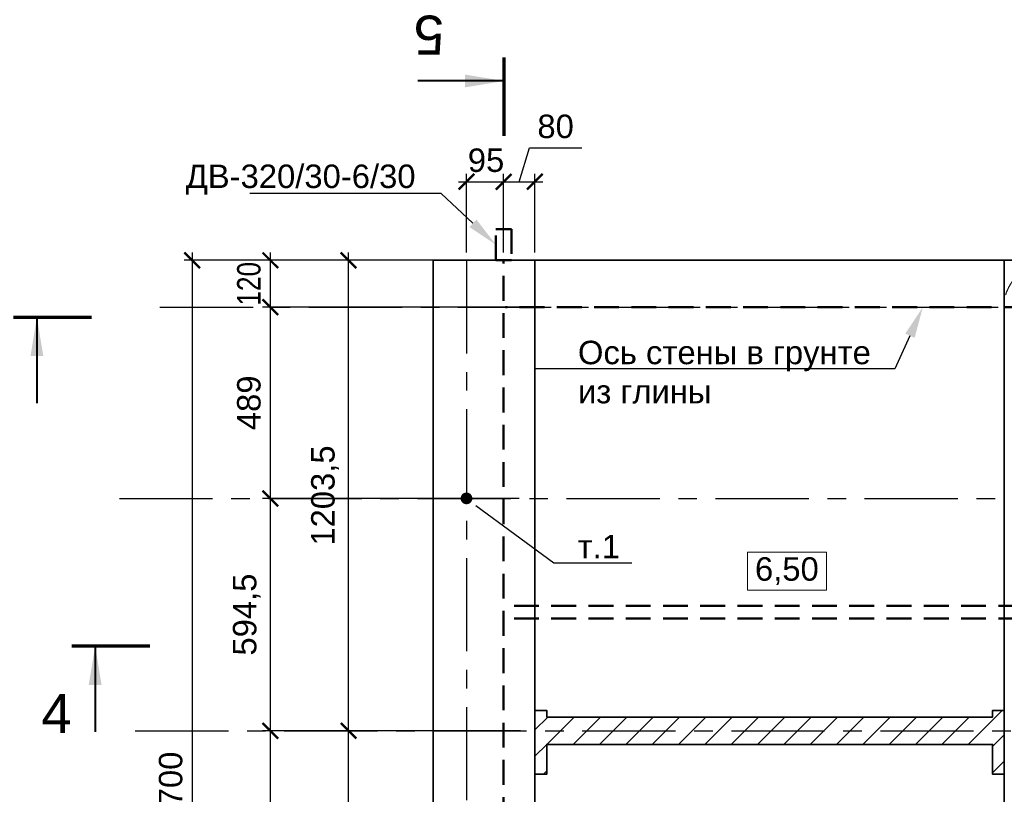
# Model space of a CAD drawing. Header units: millimetres. Extents: x -695122 to 440517, y 417968 to 574899.
# Tile 14 of 39: x -606860 to -581687, y 495135 to 514951. Entities that reach past the tile are written whole.
import ezdxf
from ezdxf import colors
from ezdxf.entities.mleader import LeaderData, LeaderLine
from ezdxf.enums import TextEntityAlignment as Align
from ezdxf.math import Vec2, Vec3

# ---------------------------------------------------------------- set-up
doc = ezdxf.new("R2010")
doc.units = ezdxf.units.MM
for name, pattern in [('PHANTOM', [63.5, 31.75, -6.35, 6.35, -6.35, 6.35, -6.35]), ('осевая', [50.8, 31.75, -6.35, 6.35, -6.35]), ('штриховая', [19.05, 12.7, -6.35])]:
    doc.linetypes.add(name, pattern=pattern)
for name, color, linetype, lineweight in [('0_Выноски и размеры', 7, 'Continuous', 9), ('Бетон', 7, 'Continuous', 50), ('ГТО_Разрезы. Сечения.Узлы', 255, 'Continuous', 40), ('Отдел_Бетон основной', 7, 'Continuous', 35), ('Шпонка', 1, 'Continuous', 50)]:
    doc.layers.add(name, color=color, linetype=linetype, lineweight=lineweight)
for name, color, linetype in [('otmetki', 7, 'Continuous'), ('Оси', 1, 'осевая'), ('Размеры', 7, 'Continuous')]:
    doc.layers.add(name, color=color, linetype=linetype)
doc.styles.add('arial', font='arial.ttf')
doc.styles.add('аrial', font='arial.ttf')
doc.styles.add('Рогун1', font='arial.ttf')
doc.dimstyles.new('100 мм', dxfattribs={"dimscale": 100, "dimtxt": 3.5, "dimasz": 2, "dimexe": 1, "dimexo": 1, "dimgap": 1.2, "dimtad": 1, "dimdec": 0, "dimlfac": 0.1, "dimrnd": 0.0001, "dimtxsty": 'Рогун1', "dimblk": 'ARCHTICK', "dimcen": 2.5, "dimdle": 1, "dimaunit": 1, "dimadec": 1, "dimazin": 0, "dimtfac": 1, "dimtdec": 0, "dimtmove": 1, "dimatfit": 3, "dimldrblk": 'ARCHTICK', "dimfxl": 1, "dimtfill": 1, "dimarcsym": 0})
doc.dimstyles.new('hren115', dxfattribs={"dimtxt": 0.3, "dimasz": 3, "dimexe": 0.18, "dimexo": 0.0625, "dimgap": 0.1, "dimtad": 2, "dimtih": 1, "dimtoh": 1, "dimdec": 4, "dimzin": 0, "dimdsep": 46, "dimtxsty": 'arial', "dimcen": 0, "dimclrt": 256, "dimadec": 0, "dimazin": 0, "dimtfac": 1, "dimtdec": 4, "dimtofl": 0, "dimtmove": 1, "dimatfit": 0, "dimfxl": 1, "dimtolj": 1, "dimtzin": 0, "dimarcsym": 1})

# ---------------------------------------------------------------- blocks, each defined once
blk = doc.blocks.new('_ArchTick')
at = {"color": 0, "linetype": 'ByBlock', "const_width": 0.15}
blk.add_lwpolyline([(-0.5, -0.5), (0.5, 0.5)], dxfattribs=at)
blk = doc.blocks.new('*D183')
at = {"layer": 'Defpoints', "color": 0, "transparency": 16777216}
for p in [(-594487, 510806), (-595437, 508795), (-594487, 508795)]:
    blk.add_point(p, dxfattribs=at)
at = {"layer": 'Размеры', "color": 0, "lineweight": -2, "transparency": 16777216}
for p, q in [((-595637, 510806), (-594287, 510806)), ((-595437, 508995), (-595437, 511006)), ((-594487, 508995), (-594487, 511006))]:
    blk.add_line(p, q, dxfattribs=at)
at = {"layer": 'Размеры', "color": 0, "lineweight": -2, "transparency": 16777216, "xscale": 400, "yscale": 400, "zscale": 400, "rotation": 180}
blk.add_blockref('_ArchTick', (-595437, 510806), dxfattribs=at)
at = {"layer": 'Размеры', "color": 0, "lineweight": -2, "transparency": 16777216, "xscale": 400, "yscale": 400, "zscale": 400}
blk.add_blockref('_ArchTick', (-594487, 510806), dxfattribs=at)
at = {"layer": 'Размеры', "color": 0, "transparency": 16777216, "insert": (-594937, 511352), "char_height": 600, "attachment_point": 5, "style": 'Рогун1'}
blk.add_mtext('95', dxfattribs=at)
blk = doc.blocks.new('*D184')
at = {"layer": 'Defpoints', "color": 0, "transparency": 16777216}
for p in [(-593687, 510806), (-594487, 508795), (-593687, 508795)]:
    blk.add_point(p, dxfattribs=at)
at = {"layer": 'Размеры', "color": 0, "lineweight": -2, "transparency": 16777216}
for p, q in [((-594087, 510806), (-593827, 511672)), ((-593827, 511672), (-592489, 511672)), ((-594687, 510806), (-593487, 510806)), ((-594487, 508995), (-594487, 511006)), ((-593687, 508995), (-593687, 511006))]:
    blk.add_line(p, q, dxfattribs=at)
at = {"layer": 'Размеры', "color": 0, "lineweight": -2, "transparency": 16777216, "xscale": 400, "yscale": 400, "zscale": 400, "rotation": 180}
blk.add_blockref('_ArchTick', (-594487, 510806), dxfattribs=at)
at = {"layer": 'Размеры', "color": 0, "lineweight": -2, "transparency": 16777216, "xscale": 400, "yscale": 400, "zscale": 400}
blk.add_blockref('_ArchTick', (-593687, 510806), dxfattribs=at)
at = {"layer": 'Размеры', "color": 0, "transparency": 16777216, "insert": (-593158, 512218), "char_height": 600, "attachment_point": 5, "style": 'Рогун1'}
blk.add_mtext('80', dxfattribs=at)
blk = doc.blocks.new('*D168')
at = {"layer": 'Defpoints', "color": 0, "transparency": 16777216}
for p in [(-595602, 507595), (-600452, 502705), (-596452, 502705)]:
    blk.add_point(p, dxfattribs=at)
at = {"layer": 'Размеры', "color": 0, "lineweight": -2, "transparency": 16777216}
for p, q in [((-600452, 507795), (-600452, 502505)), ((-595802, 507595), (-600652, 507595)), ((-596652, 502705), (-600652, 502705))]:
    blk.add_line(p, q, dxfattribs=at)
at = {"layer": 'Размеры', "color": 0, "lineweight": -2, "transparency": 16777216, "xscale": 400, "yscale": 400, "zscale": 400}
for p, rotation in [((-600452, 507595), 90), ((-600452, 502705), 270)]:
    blk.add_blockref('_ArchTick', p, dxfattribs=dict(at, rotation=rotation))
at = {"layer": 'Размеры', "color": 0, "transparency": 16777216, "insert": (-600998, 505150), "char_height": 600, "attachment_point": 5, "rotation": 90, "style": 'Рогун1'}
blk.add_mtext('489', dxfattribs=at)
blk = doc.blocks.new('*D255')
at = {"layer": 'Defpoints', "color": 0, "transparency": 16777216}
for p in [(-596452, 508795), (-602452, 481795), (-596452, 481795)]:
    blk.add_point(p, dxfattribs=at)
at = {"layer": 'Размеры', "color": 0, "lineweight": -2, "transparency": 16777216}
for p, q in [((-596652, 508795), (-602652, 508795)), ((-602452, 508995), (-602452, 481595)), ((-596652, 481795), (-602652, 481795))]:
    blk.add_line(p, q, dxfattribs=at)
at = {"layer": 'Размеры', "color": 0, "lineweight": -2, "transparency": 16777216, "xscale": 400, "yscale": 400, "zscale": 400}
for p, rotation in [((-602452, 508795), 90), ((-602452, 481795), 270)]:
    blk.add_blockref('_ArchTick', p, dxfattribs=dict(at, rotation=rotation))
at = {"layer": 'Размеры', "color": 0, "transparency": 16777216, "insert": (-602998, 495295), "char_height": 600, "attachment_point": 5, "rotation": 90, "style": 'Рогун1'}
blk.add_mtext('2700', dxfattribs=at)
blk = doc.blocks.new('*D169')
at = {"layer": 'Defpoints', "color": 0, "transparency": 16777216}
for p in [(-598452, 496760), (-596287, 496760), (-596452, 489000)]:
    blk.add_point(p, dxfattribs=at)
at = {"layer": 'Размеры', "color": 0, "lineweight": -2, "transparency": 16777216}
for p, q in [((-598452, 488800), (-598452, 496960)), ((-596487, 496760), (-598652, 496760)), ((-596652, 489000), (-598652, 489000))]:
    blk.add_line(p, q, dxfattribs=at)
at = {"layer": 'Размеры', "color": 0, "lineweight": -2, "transparency": 16777216, "xscale": 400, "yscale": 400, "zscale": 400}
for p, rotation in [((-598452, 496760), 90), ((-598452, 489000), 270)]:
    blk.add_blockref('_ArchTick', p, dxfattribs=dict(at, rotation=rotation))
at = {"layer": 'Размеры', "color": 0, "transparency": 16777216, "insert": (-598998, 492880), "char_height": 600, "attachment_point": 5, "rotation": 90, "style": 'Рогун1'}
blk.add_mtext('776', dxfattribs=at)
blk = doc.blocks.new('*D170')
at = {"layer": 'Defpoints', "color": 0, "transparency": 16777216}
for p in [(-593888, 508795), (-600452, 507595), (-593888, 507595)]:
    blk.add_point(p, dxfattribs=at)
at = {"layer": 'Размеры', "color": 0, "lineweight": -2, "transparency": 16777216}
for p, q in [((-594088, 508795), (-600652, 508795)), ((-600452, 508995), (-600452, 507395)), ((-594088, 507595), (-600652, 507595))]:
    blk.add_line(p, q, dxfattribs=at)
at = {"layer": 'Размеры', "color": 0, "lineweight": -2, "transparency": 16777216, "xscale": 400, "yscale": 400, "zscale": 400}
for p, rotation in [((-600452, 508795), 90), ((-600452, 507595), 270)]:
    blk.add_blockref('_ArchTick', p, dxfattribs=dict(at, rotation=rotation))
at = {"layer": 'Размеры', "color": 0, "transparency": 16777216, "insert": (-600998, 508195), "char_height": 600, "attachment_point": 5, "rotation": 90, "style": 'Рогун1'}
blk.add_mtext('{\\W0.8;120}', dxfattribs=at)
blk = doc.blocks.new('*D171')
at = {"layer": 'Defpoints', "color": 0, "transparency": 16777216}
for p in [(-598452, 508795), (-596452, 508795), (-593852, 496760)]:
    blk.add_point(p, dxfattribs=at)
at = {"layer": 'Размеры', "color": 0, "lineweight": -2, "transparency": 16777216}
for p, q in [((-596652, 508795), (-598652, 508795)), ((-598452, 496560), (-598452, 508995)), ((-594052, 496760), (-598652, 496760))]:
    blk.add_line(p, q, dxfattribs=at)
at = {"layer": 'Размеры', "color": 0, "lineweight": -2, "transparency": 16777216, "xscale": 400, "yscale": 400, "zscale": 400}
for p, rotation in [((-598452, 508795), 90), ((-598452, 496760), 270)]:
    blk.add_blockref('_ArchTick', p, dxfattribs=dict(at, rotation=rotation))
at = {"layer": 'Размеры', "color": 0, "transparency": 16777216, "insert": (-599053, 502778), "char_height": 600, "attachment_point": 5, "rotation": 90, "style": 'Рогун1'}
blk.add_mtext('1203,5', dxfattribs=at)
blk = doc.blocks.new('*D181')
at = {"layer": 'Defpoints', "color": 0, "transparency": 16777216}
for p in [(-593888, 502705), (-600452, 496760), (-593888, 496760)]:
    blk.add_point(p, dxfattribs=at)
at = {"layer": 'Размеры', "color": 0, "lineweight": -2, "transparency": 16777216}
for p, q in [((-600452, 502905), (-600452, 496560)), ((-594088, 502705), (-600652, 502705)), ((-594088, 496760), (-600652, 496760))]:
    blk.add_line(p, q, dxfattribs=at)
at = {"layer": 'Размеры', "color": 0, "lineweight": -2, "transparency": 16777216, "xscale": 400, "yscale": 400, "zscale": 400}
for p, rotation in [((-600452, 502705), 90), ((-600452, 496760), 270)]:
    blk.add_blockref('_ArchTick', p, dxfattribs=dict(at, rotation=rotation))
at = {"layer": 'Размеры', "color": 0, "transparency": 16777216, "insert": (-601053, 499733), "char_height": 600, "attachment_point": 5, "rotation": 90, "style": 'Рогун1'}
blk.add_mtext('594,5', dxfattribs=at)
blk = doc.blocks.new('*D159')
at = {"layer": 'Defpoints', "color": 0, "transparency": 16777216}
for p in [(-596552, 496760), (-600452, 489000), (-596552, 489000)]:
    blk.add_point(p, dxfattribs=at)
at = {"layer": 'Размеры', "color": 0, "lineweight": -2, "transparency": 16777216}
for p, q in [((-600452, 496960), (-600452, 488800)), ((-596752, 496760), (-600652, 496760)), ((-596752, 489000), (-600652, 489000))]:
    blk.add_line(p, q, dxfattribs=at)
at = {"layer": 'Размеры', "color": 0, "lineweight": -2, "transparency": 16777216, "xscale": 400, "yscale": 400, "zscale": 400}
for p, rotation in [((-600452, 496760), 90), ((-600452, 489000), 270)]:
    blk.add_blockref('_ArchTick', p, dxfattribs=dict(at, rotation=rotation))
at = {"layer": 'Размеры', "color": 0, "transparency": 16777216, "insert": (-600998, 492880), "char_height": 600, "attachment_point": 5, "rotation": 90, "style": 'Рогун1'}
blk.add_mtext('776', dxfattribs=at)
blk = doc.blocks.new('_Dot')
at = {"color": 0, "linetype": 'ByBlock', "const_width": 0.5}
blk.add_lwpolyline([(-0.25, 0, 1), (0.25, 0, 1)], format="xyb", close=True, dxfattribs=at)
blk = doc.blocks.new('*U133')
at = {"color": 7, "lineweight": 70, "ltscale": 100}
blk.add_line((-30.97, 0), (-20.97, 0), dxfattribs=at)
at = {"ltscale": 100, "style": 'аrial', "flags": 8}
blk.add_attdef('W', text='', height=5, dxfattribs=at).set_placement((-30.97, -12.65), align=Align.BOTTOM_RIGHT)
at = {"color": 0, "ltscale": 100, "style": 'аrial', "flags": 8}
blk.add_attdef('M', text='', height=5, dxfattribs=at).set_placement((336.17, -8.69), align=Align.MIDDLE)
at = {"ltscale": 100, "style": 'аrial', "flags": 8}
blk.add_attdef('M1', text='', height=5, dxfattribs=at).set_placement((344.38, -8.67), align=Align.MIDDLE)
at = {"color": 7, "ltscale": 100}
blk.add_leader([(-27.97, 0), (-27.97, -11)], dimstyle='hren115', override={"dimasz": 5, "dimgap": 0.1, "dimtad": 0, "dimfxl": 1.25, "dimtfillclr": 256}, dxfattribs=at)
blk = doc.blocks.new('*U132')
at = {"color": 7, "lineweight": 70, "ltscale": 100}
blk.add_line((-37.24, 0), (-27.24, 0), dxfattribs=at)
at = {"ltscale": 100, "style": 'аrial', "flags": 8}
blk.add_attdef('W', text='', height=5, dxfattribs=at).set_placement((-37.24, -12.65), align=Align.BOTTOM_RIGHT)
at = {"color": 0, "ltscale": 100, "style": 'аrial', "flags": 8}
blk.add_attdef('M', text='', height=5, dxfattribs=at).set_placement((344.46, -8.69), align=Align.MIDDLE)
at = {"ltscale": 100, "style": 'аrial', "flags": 8}
blk.add_attdef('M1', text='', height=5, dxfattribs=at).set_placement((352.67, -8.67), align=Align.MIDDLE)
at = {"color": 7, "ltscale": 100}
blk.add_leader([(-34.24, 0), (-34.24, -11)], dimstyle='hren115', override={"dimasz": 5, "dimgap": 0.1, "dimtad": 0, "dimfxl": 1.25, "dimtfillclr": 256}, dxfattribs=at)
blk = doc.blocks.new('*U130')
at = {"color": 7, "lineweight": 70, "ltscale": 100}
blk.add_line((0, -299.91), (0, -309.91), dxfattribs=at)
at = {"ltscale": 100, "style": 'аrial', "flags": 8}
for tag, height, p in [('W', 5, (9.6, -91.68)), ('W1', 3.5, (16.84, -129.03)), ('M', 5, (9.6, -312.81))]:
    blk.add_attdef(tag, text='', height=height, dxfattribs=at).set_placement(p, align=Align.MIDDLE)
at = {"color": 7, "ltscale": 100}
blk.add_leader([(0, -306.91), (11, -306.91)], dimstyle='hren115', override={"dimasz": 5, "dimgap": 0.1, "dimtad": 0, "dimfxl": 1.25, "dimtfillclr": 256}, dxfattribs=at)

msp = doc.modelspace()

# ---------------------------------------------------------------- hatches: boundary and pattern name
h = msp.add_hatch()
h.set_pattern_fill('ANSI31', color=256, scale=150)
h.set_pattern_definition([(45, (-888538.25, -3493.4), (-336.7596, 336.7596), [])])
h.paths.add_polyline_path([(-593686.812182, 495650.1528536), (-593386.812182, 495650.1528536), (-593386.812182, 496410.1528536), (-581986.8121819, 496410.1528536), (-581986.8121819, 495650.1528536), (-581686.8121819, 495650.1528536), (-581686.8121819, 497280.1528536), (-581986.8121819, 497280.1528536), (-581986.8121819, 497110.1528536), (-593386.812182, 497110.1528536), (-593386.812182, 497280.1528536), (-593686.812182, 497280.1528536)])

# ---------------------------------------------------------------- linework, layer by layer
at = {"layer": '0_Выноски и размеры', "ltscale": 100, "elevation": 0}
msp.add_lwpolyline([(-588254.3242528, 500354.2984728), (-586236.711463, 500354.2984728), (-586236.711463, 501333.2618239), (-588254.3242528, 501333.2618239)], close=True, dxfattribs=at)
at = {"layer": 'Defpoints', "linetype": 'PHANTOM', "lineweight": 0, "ltscale": 75}
for points in [[(-581686.8121819, 496965.1528517), (-581686.8121819, 507795.1528517, -0.8), (-579186.8121819, 507795.1528518), (-579186.8121819, 496965.1528517)], [(-579186.8121819, 495965.1528517), (-579186.8121819, 482795.1528515, -0.8), (-581686.8121819, 482795.1528521), (-581686.8121819, 495965.1528517)]]:
    msp.add_lwpolyline(points, format="xyb", dxfattribs=at)
at = {"layer": 'Бетон', "color": 2, "lineweight": 35, "ltscale": 10}
msp.add_lwpolyline([(-535451.812182, 508795.1528517), (-535451.812182, 510395.1528517), (-537186.8121812, 510395.1528517), (-540386.8121812, 508795.1528517), (-596286.812182, 508795.1528517), (-596286.812182, 481795.1528517), (-535451.812182, 481795.1528517)], close=True, dxfattribs=at)
for points in [[(-593686.812182, 508795.1528517), (-593686.812182, 496500.1528517)], [(-581686.8121819, 497200.1528517), (-581686.8121819, 508795.1528517)], [(-593686.812182, 495650.1528536), (-593386.812182, 495650.1528536), (-593386.812182, 496410.1528536), (-581986.8121819, 496410.1528536), (-581986.8121819, 495650.1528536), (-581686.8121819, 495650.1528536), (-581686.8121819, 497280.1528536), (-581986.8121819, 497280.1528536), (-581986.8121819, 497110.1528536), (-593386.812182, 497110.1528536), (-593386.812182, 497280.1528536), (-593686.812182, 497280.1528536)], [(-581686.8121819, 497210.1528517), (-581686.8121819, 495710.1528517)], [(-593686.812182, 496975.1528517), (-593686.812182, 495710.1528517)], [(-593686.812182, 495705.1528517), (-593686.812182, 489279.1528517)], [(-581686.8121819, 489279.1528517), (-581686.8121819, 495705.1528517)]]:
    msp.add_lwpolyline(points, dxfattribs=at)
at = {"layer": 'Оси', "linetype": 'осевая', "ltscale": 75}
for p, q in [((-604307.6126689, 502705.1528517), (-532770.6213395, 502705.1528517)), ((-603905.2163474, 496760.1528536), (-532770.6213395, 496760.1528536))]:
    msp.add_line(p, q, dxfattribs=at)
for points in [[(-603274.4781266, 507595.1528517), (-540103.5722466, 507595.1528517), (-536903.5722466, 509195.1528532), (-533970.1353933, 509195.1528531)], [(-595436.812182, 508795.1528517), (-595436.812182, 475050.8541315)]]:
    msp.add_lwpolyline(points, dxfattribs=at)
at = {"layer": 'Отдел_Бетон основной', "linetype": 'PHANTOM', "lineweight": 0, "ltscale": 75}
msp.add_line((-593686.812182, 508795.1528517), (-593686.812182, 496965.1528517), dxfattribs=at)
at = {"layer": 'Шпонка', "linetype": 'штриховая', "ltscale": 50}
msp.add_lwpolyline([(-594686.811051, 508795.1528517), (-594686.8110633, 509595.1528517), (-594286.8110633, 509595.1528517), (-594286.811051, 508795.1528517)], close=True, dxfattribs=at)
for points in [[(-536436.8121812, 509195.1528532), (-536903.5722466, 509195.1528532), (-540103.5722466, 507595.1528517), (-594436.812182, 507595.1528517)], [(-594486.812182, 482045.1528517), (-594486.812182, 508795.1528517)], [(-536436.8121812, 499955.1528517), (-594436.812182, 499955.1528517)], [(-536436.8121812, 499635.1528517), (-594436.812182, 499635.1528517)]]:
    msp.add_lwpolyline(points, dxfattribs=at)

# ---------------------------------------------------------------- block references
at = {"layer": 'ГТО_Разрезы. Сечения.Узлы'}
ref = msp.add_blockref('*U130', (-594476.8564251, 452000.5493567), dxfattribs=dict(at, xscale=200, yscale=200, zscale=200, rotation=180))
ref.add_attrib('M', '5', dxfattribs={"layer": '0', "ltscale": 100, "height": 1000, "rotation": 180, "style": 'аrial', "flags": 8}).set_placement((-596396.8564251, 514562.7186935), align=Align.MIDDLE)
at = {"layer": 'ГТО_Разрезы. Сечения.Узлы', "xscale": 200, "yscale": 200, "zscale": 200}
msp.add_blockref('*U132', (-599571.789344, 507343.5477397), dxfattribs=at)
at = {"layer": 'ГТО_Разрезы. Сечения.Узлы'}
ref = msp.add_blockref('*U133', (-599336.3534022, 498930.3997194), dxfattribs=dict(at, xscale=200, yscale=200, zscale=200))
ref.add_attrib('W', '4', dxfattribs={"layer": '0', "ltscale": 100, "height": 1000, "style": 'аrial', "flags": 8}).set_placement((-605529.7392726, 496400.6007209), align=Align.BOTTOM_RIGHT)

# ---------------------------------------------------------------- texts
at = {"layer": 'otmetki', "insert": (-587245.5178579, 500843.7801484), "char_height": 600, "width": 2017.61278979, "attachment_point": 5, "style": 'arial'}
msp.add_mtext('6,50', dxfattribs=at)

# ---------------------------------------------------------------- dimensions: what is measured, and where the dimension line sits
at = {"layer": 'Размеры'}
dim = msp.add_linear_dim(base=(-593686.812182, 510805.5972466), p1=(-594486.812182, 508795.1528517), p2=(-593686.812182, 508795.1528517), dimstyle='100 мм', override={"dimscale": 200, "dimtxt": 3, "dimdec": 6, "dimtfill": 0}, dxfattribs=at)
dim.commit()
dim.dimension.update_dxf_attribs({"geometry": '*D184', "text_midpoint": (-593586.9090442, 512218.2848319)})
dim = msp.add_linear_dim(base=(-594486.812182, 510805.5972466), p1=(-595436.812182, 508795.1528517), p2=(-594486.812182, 508795.1528517), dimstyle='100 мм', override={"dimscale": 200, "dimtxt": 3, "dimdec": 6, "dimtfill": 0}, dxfattribs=at)
dim.commit()
dim.dimension.update_dxf_attribs({"geometry": '*D183', "text_midpoint": (-594936.812182, 510805.5972466), "dimtype": 160})
for base, p1, p2, picture, middle in [((-602452.0821791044, 481795.1528517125), (-596452.0821791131, 508795.1528517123), (-596452.0821791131, 481795.1528517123), '*D255', (-602998.4259717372, 495295.1528517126)), ((-598452.0821791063, 508795.1528517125), (-593852.0821791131, 496760.1528535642), (-596452.0821791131, 508795.1528517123), '*D171', (-599052.6551668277, 502777.6528526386)), ((-600452.0821791, 502705.1528517), (-595602.0821791, 507595.1528517), (-596452.0821791, 502705.1528517), '*D168', (-600998.4259717, 505150.1528517)), ((-600452.0821791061, 496760.1528535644), (-593888.3270559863, 502705.1528517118), (-593888.3270559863, 496760.1528535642), '*D181', (-601052.6551668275, 499732.6528526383)), ((-600452.0821791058, 489000.1528517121), (-596552.0821791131, 496760.1528535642), (-596552.0821791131, 489000.1528517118), '*D159', (-600998.4259717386, 492880.1528526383)), ((-598452.0821791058, 496760.1528535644), (-596452.0821791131, 489000.1528517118), (-596286.8121819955, 496760.1528535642), '*D169', (-598998.4259717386, 492880.1528526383))]:
    dim = msp.add_linear_dim(base=base, p1=p1, p2=p2, angle=90, dimstyle='100 мм', override={"dimscale": 200, "dimtxt": 3, "dimdec": 6, "dimtfill": 0}, dxfattribs=at)
    dim.commit()
    dim.dimension.update_dxf_attribs({"geometry": picture, "text_midpoint": middle})
dim = msp.add_linear_dim(base=(-600452.0821791, 507595.1528517), p1=(-593888.327056, 508795.1528517), p2=(-593888.327056, 507595.1528517), angle=90, text='{\\W0.8;<>}', dimstyle='100 мм', override={"dimscale": 200, "dimtxt": 3, "dimdec": 6, "dimtfill": 0}, dxfattribs=at)
dim.commit()
dim.dimension.update_dxf_attribs({"geometry": '*D170', "text_midpoint": (-600452.0821791, 508195.1528517), "dimtype": 160})

# ---------------------------------------------------------------- leaders
at = {"ltscale": 100}
ml = msp.add_multileader_mtext('Standard', dxfattribs=at)
ml.set_content('ДВ-320/30-6/30', color=256, style='arial')
ml.set_leader_properties()
ml.build(insert=Vec2(0, 0))
ml.multileader.update_dxf_attribs({"text_left_attachment_type": 6, "text_right_attachment_type": 6, "dogleg_length": 687.405528, "arrow_head_size": 800})
ctx = ml.context
ctx.base_point, ctx.char_height, ctx.arrow_head_size, ctx.landing_gap_size, ctx.plane_origin = Vec3(-602622.3665638, 510504.4018075), 600, 800, 4, Vec3(-603709.9906063, 516567.0805951)
ctx.left_attachment, ctx.right_attachment = 6, 6
notes = []
notes.append((ctx, [(1, (1, 1, 0), (-596086.9883209, 510504.4018075), (-1, 0), 687.405528, [(0, [(-594686.8110572, 509195.1528517)], 0, [])])]))
ctx.mtext.insert, ctx.mtext.width, ctx.mtext.defined_height, ctx.mtext.flow_direction = Vec3(-602618.3665638, 511244.3745223), 4152.054766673, 383.2878581, 5
ml = msp.add_multileader_mtext('Standard', dxfattribs=at)
ml.set_content('Ось стены в грунте из глины', color=256, style='arial')
ml.set_leader_properties()
ml.build(insert=Vec2(0, 0))
ml.multileader.update_dxf_attribs({"text_left_attachment_type": 6, "text_right_attachment_type": 6, "arrow_head_size": 800})
ctx = ml.context
ctx.base_point, ctx.char_height, ctx.arrow_head_size, ctx.landing_gap_size, ctx.plane_origin = Vec3(-592591.7533529, 506017.4028836), 600, 800, 4, Vec3(-592109.2722154, 516171.2304074)
ctx.left_attachment, ctx.right_attachment = 6, 6
notes.append((ctx, [(1, (1, 1, 0), (-584481.4774292, 506017.4028836), (-1, 0), 687.405528, [(0, [(-583770.6813995, 507595.1528517)], 0, [])])]))
ctx.mtext.insert, ctx.mtext.width, ctx.mtext.defined_height, ctx.mtext.flow_direction = Vec3(-592587.7533529, 506737.4028836), 8451.429208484, 766.5757162, 5
ml = msp.add_multileader_mtext('Standard', dxfattribs=at)
ml.set_content('т.1 ', color=256, style='arial')
ml.set_leader_properties()
ml.set_arrow_properties(name='DOT')
ml.build(insert=Vec2(0, 0))
ml.multileader.update_dxf_attribs({"text_left_attachment_type": 6, "text_right_attachment_type": 6, "arrow_head_size": 300})
ctx = ml.context
ctx.base_point, ctx.char_height, ctx.arrow_head_size, ctx.landing_gap_size, ctx.plane_origin = Vec3(-592513.6080487, 501052.7984642), 600, 300, 4, Vec3(-606636.4549477, 516998.994237)
ctx.left_attachment, ctx.right_attachment, ctx.text_align_type = 6, 6, 1
notes.append((ctx, [(0, (1, 1, 0), (-593201.0135767, 501052.7984642), (1, 0), 687.405528, [(0, [(-595436.8131038, 502705.1528517)], 0, [])])]))
ctx.mtext.insert, ctx.mtext.width, ctx.mtext.defined_height, ctx.mtext.alignment, ctx.mtext.flow_direction = Vec3(-592052.8549791, 501772.7984642), 10035.482987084, 766.5757162, 2, 5
for ctx, leaders in notes:
    for number, flags, end, landing, length, lines in leaders:
        leader = LeaderData()
        leader.index, (leader.has_last_leader_line, leader.has_dogleg_vector, leader.attachment_direction) = number, flags
        leader.last_leader_point, leader.dogleg_vector, leader.dogleg_length = Vec3(end), Vec3(landing), length
        for number, points, colour, breaks in lines:
            line = LeaderLine()
            line.index, line.vertices, line.color, line.breaks = number, Vec3.list(points), colors.encode_raw_color(colour), breaks
            leader.lines.append(line)
        ctx.leaders.append(leader)

doc.saveas('drawing.dxf')
